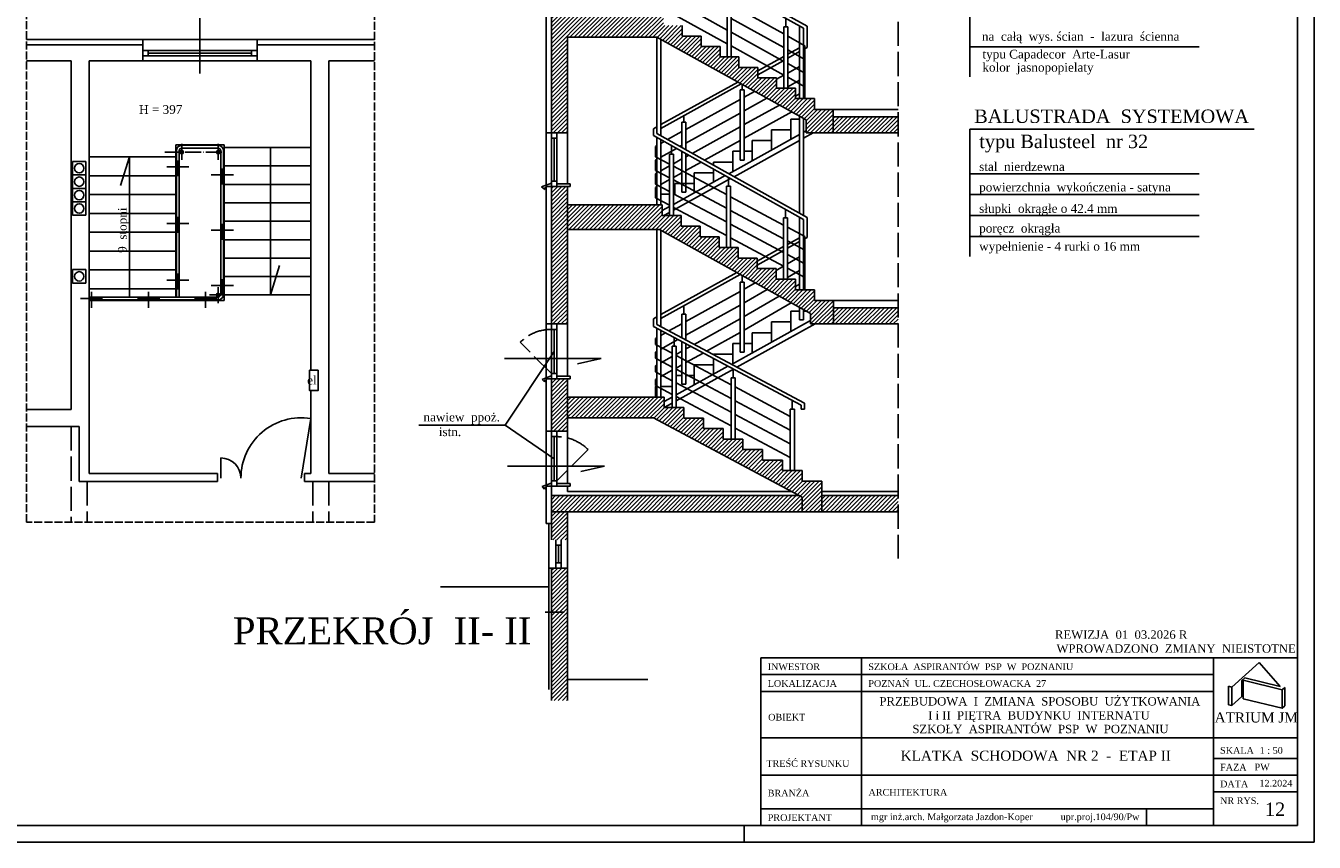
# Model space of a CAD drawing. Extents: x -4334 to 79223, y -1882 to 29514.
# Tile 43 of 60: x 48772 to 50693, y 8948 to 10165. Entities that reach past the tile are written whole.
import ezdxf

# ---------------------------------------------------------------- set-up
doc = ezdxf.new("R2010")
doc.units = 0
doc.header["$MEASUREMENT"] = 0
doc.linetypes.add('ACAD_ISO02W100', pattern=[15, 12, -3])
doc.linetypes.add('ACAD_ISO04W100', pattern=[30.5, 24, -3, 0.5, -3])
for name, color, linetype in [('CIENKIE', 251, 'CONTINUOUS'), ('NAPIS', 251, 'CONTINUOUS'), ('OSIE', 251, 'ACAD_ISO04W100'), ('PRZERYW', 251, 'ACAD_ISO02W100'), ('SCIANY', 251, 'CONTINUOUS'), ('urzadzenia', 251, 'CONTINUOUS')]:
    doc.layers.add(name, color=color, linetype=linetype)
doc.styles.add('NEWROMAN', font='TIMES.TTF')
pattern_1 = [(45, (18589.071, 16907.7704), (-3.09359217, 3.09359217), [])]

msp = doc.modelspace()

# ---------------------------------------------------------------- hatches: boundary and pattern name
at = {"layer": 'urzadzenia', "ltscale": 3}
h = msp.add_hatch(dxfattribs=at)
h.set_pattern_fill('ANSI31', color=256, scale=35, style=0)
h.set_pattern_definition(pattern_1)
h.paths.add_polyline_path([(50072.98, 10312.6), (49939.29, 10312.6), (49939.29, 10290.6), (50072.98, 10290.6)])
h.paths.add_polyline_path([(49555.93, 10005.6), (49579.93, 10005.6), (49579.93, 10148.1), (49713.14, 10148.1), (49935.53, 10025.1), (49935.53, 10005.6), (49976.05, 10005.6), (49976.05, 10040.6), (49947.93, 10040.6), (49947.93, 10056.65), (49919.8, 10056.65), (49919.8, 10072.21), (49891.68, 10072.21), (49891.68, 10087.77), (49863.55, 10087.77), (49863.55, 10103.32), (49835.43, 10103.32), (49835.43, 10118.88), (49807.3, 10118.88), (49807.3, 10134.43), (49779.18, 10134.43), (49779.18, 10149.99), (49751.05, 10149.99), (49751.05, 10165.55), (49722.93, 10165.55), (49722.93, 10181.1), (49579.93, 10181.1), (49579.93, 10208.6), (49555.93, 10208.6)])
h.paths.add_polyline_path([(50072.98, 10029.6), (49976.05, 10029.6), (49976.05, 10005.6), (50072.98, 10005.6)])
h = msp.add_hatch(dxfattribs=at)
h.set_pattern_fill('ANSI31', color=256, scale=35, style=0)
h.set_pattern_definition(pattern_1)
h.paths.add_polyline_path([(49716.92, 9861.6), (49941.93, 9736.05), (49941.93, 9720.6), (49976.3, 9720.6), (49976.3, 9755.6), (49947.93, 9755.6), (49947.93, 9771.44), (49919.55, 9771.44), (49919.55, 9787.27), (49891.18, 9787.27), (49891.18, 9803.1), (49862.8, 9803.1), (49862.8, 9818.94), (49834.43, 9818.94), (49834.43, 9834.77), (49806.05, 9834.77), (49806.05, 9850.6), (49777.68, 9850.6), (49777.68, 9866.44), (49749.3, 9866.44), (49749.3, 9882.27), (49720.93, 9882.27), (49720.93, 9898.1), (49579.93, 9898.1), (49579.93, 9861.6)])
h.paths.add_polyline_path([(49976.3, 9744.6), (49976.3, 9720.6), (50072.98, 9720.6), (50072.98, 9744.6)])
h.paths.add_polyline_path([(49555.93, 9720.6), (49579.93, 9720.6), (49579.93, 9925.6), (49555.93, 9925.6)])
h = msp.add_hatch(dxfattribs=at)
h.set_pattern_fill('ANSI31', color=256, scale=35, style=0)
h.set_pattern_definition(pattern_1)
h.paths.add_polyline_path([(49579.93, 9611.6), (49579.93, 9580.6), (49708.06, 9580.6), (49929.55, 9462.47), (49929.55, 9440.6), (49958.93, 9440.6), (49958.93, 9486.27), (49929.55, 9486.27), (49929.55, 9501.94), (49900.18, 9501.94), (49900.18, 9517.6), (49870.8, 9517.6), (49870.8, 9533.27), (49841.43, 9533.27), (49841.43, 9548.94), (49812.05, 9548.94), (49812.05, 9564.6), (49782.68, 9564.6), (49782.68, 9580.27), (49753.3, 9580.27), (49753.3, 9595.94), (49723.92, 9595.94), (49723.93, 9595.94), (49723.93, 9611.6)])
h.paths.add_polyline_path([(49555.93, 9560.6), (49579.93, 9560.6), (49579.93, 9638.6), (49555.93, 9638.6)])
h.paths.add_polyline_path([(49929.55, 9440.6), (49929.55, 9462.47), (49925.55, 9464.6), (49555.93, 9464.6), (49555.93, 9440.6)])
h.paths.add_polyline_path([(49958.93, 9464.6), (49958.93, 9440.6), (50072.98, 9440.6), (50072.98, 9464.6)])
h.paths.add_polyline_path([(49555.93, 9398.6), (49579.93, 9398.6), (49579.93, 9440.6), (49555.93, 9440.6)])
h = msp.add_hatch(dxfattribs=at)
h.set_pattern_fill('ANSI31', color=256, scale=35, style=0)
h.set_pattern_definition(pattern_1)
h.paths.add_polyline_path([(49579.93, 9356.6), (49555.93, 9356.6), (49555.93, 9159.31), (49579.93, 9159.31)])

# ---------------------------------------------------------------- linework, layer by layer
at = {"layer": 'CIENKIE', "ltscale": 3}
for p, q in [((50693.02, 11047.69), (50693.02, 8947.69)), ((50668.02, 11022.69), (50668.02, 8972.69)), ((49555.93, 10005.6), (49555.93, 10570.6)), ((50179.66, 10089.33), (50179.66, 10298.75)), ((49707.93, 10285.75), (49931.93, 10161.85)), ((49712.93, 10288.86), (49936.93, 10164.96)), ((49739.55, 10202.3), (49817.93, 10158.95)), ((49817.93, 10118.88), (49817.93, 10210.42)), ((49823.93, 10118.88), (49823.93, 10210.42)), ((49739.55, 10181.89), (49817.93, 10138.54)), ((49823.93, 10196.45), (49902.3, 10153.1)), ((49032.1, 10094.36), (49032.1, 10176.87)), ((49823.93, 10176.04), (49902.3, 10132.69)), ((49902.3, 10072.21), (49902.3, 10163.75)), ((49902.3, 10163.75), (49908.3, 10163.75)), ((49905.3, 10163.75), (49905.3, 10176.58)), ((49908.3, 10072.21), (49908.3, 10163.75)), ((49925.93, 10056.65), (49925.93, 10165.17)), ((49931.93, 10056.65), (49931.93, 10161.85)), ((49936.93, 10132.94), (49936.93, 10164.96)), ((48947.1, 10144.83), (49117.1, 10144.83)), ((49712.93, 10148.1), (49712.93, 10004.57)), ((49718.93, 10144.9), (49718.93, 10001.22)), ((49823.93, 10155.63), (49902.3, 10112.28)), ((49908.3, 10149.78), (49933.93, 10135.61)), ((48773.68, 10136.83), (48947.1, 10136.83)), ((48947.1, 10128.69), (49117.1, 10128.69)), ((48955.1, 10128.69), (48955.1, 10120.69)), ((48955.1, 10124.69), (49109.1, 10124.69)), ((49109.1, 10128.69), (49109.1, 10120.69)), ((49117.1, 10136.83), (49292.09, 10136.83)), ((49823.93, 10135.22), (49902.3, 10091.87)), ((49908.3, 10129.37), (49933.93, 10115.2)), ((49933.93, 10056.65), (49933.93, 10135.61)), ((50179.66, 10133.69), (50521.59, 10133.69)), ((48947.1, 10120.69), (49117.1, 10120.69)), ((49117.1, 10112.83), (48947.1, 10112.83)), ((49908.3, 10108.96), (49933.93, 10094.79)), ((49908.3, 10088.55), (49933.93, 10074.38)), ((49913.05, 10010.1), (49913.05, 10026.1)), ((49913.05, 10026.1), (49925.93, 10026.1)), ((49925.93, 9885.72), (49925.93, 10030.41)), ((49931.93, 9882.37), (49931.93, 10027.09)), ((49931.93, 10026.1), (49933.72, 10026.1)), ((49976.05, 10005.6), (49976.05, 10040.6)), ((49976.05, 10029.6), (50072.98, 10029.6)), ((49707.93, 10011.76), (49707.93, 10001.63)), ((49884.18, 10010.1), (49913.05, 10010.1)), ((49884.18, 9994.1), (49884.18, 10010.1)), ((50603.62, 10011.11), (50179.66, 10011.11)), ((50179.66, 9821.18), (50179.66, 10011.11)), ((49547.93, 10005.6), (49547.93, 9925.6)), ((49555.93, 9398.6), (49555.93, 10005.6)), ((49563.93, 9997.6), (49555.93, 9997.6)), ((49559.93, 9933.6), (49559.93, 9997.6)), ((49563.93, 9925.6), (49563.93, 10005.6)), ((49579.93, 10005.6), (49579.93, 9929.6)), ((49707.93, 10001.63), (49931.93, 9876.64)), ((49712.93, 10004.57), (49936.93, 9879.58)), ((49712.93, 9998.84), (49712.93, 9898.1)), ((49718.93, 9995.49), (49718.93, 9898.1)), ((49925.93, 9994.37), (49828.22, 9940.23)), ((49855.3, 9978.1), (49855.3, 9994.1)), ((49855.3, 9994.1), (49884.18, 9994.1)), ((49946.19, 10005.6), (49931.93, 9997.7)), ((48913.84, 9926.9), (48927.1, 9969.83)), ((48927.1, 9761.83), (48927.1, 9969.83)), ((49005.1, 9987.03), (49059.1, 9987.03)), ((49005.1, 9982.83), (49059.1, 9982.83)), ((49137.1, 9983.83), (49137.1, 9763.83)), ((49710.93, 9985.53), (49710.93, 9970.1)), ((49731.8, 9958.96), (49710.93, 9970.1)), ((49731.8, 9973.81), (49737.8, 9973.81)), ((49731.8, 9882.27), (49731.8, 9973.81)), ((49734.8, 9973.81), (49734.8, 9986.64)), ((49737.8, 9882.27), (49737.8, 9973.81)), ((49826.43, 9978.1), (49837.18, 9978.1)), ((49826.43, 9962.1), (49826.43, 9978.1)), ((49843.18, 9978.1), (49855.3, 9978.1)), ((49710.93, 9965.12), (49710.93, 9949.69)), ((49731.8, 9938.55), (49710.93, 9949.69)), ((49816.93, 9913.56), (49737.8, 9955.76)), ((49797.55, 9962.1), (49826.43, 9962.1)), ((49797.55, 9957.35), (49797.55, 9962.1)), ((49797.55, 9946.1), (49797.55, 9951.62)), ((49556.07, 9930.37), (49541.27, 9925.18)), ((49563.93, 9933.6), (49555.93, 9933.6)), ((49583.93, 9929.6), (49583.93, 9925.6)), ((49710.93, 9944.71), (49710.93, 9929.28)), ((49823.07, 9937.38), (49737.8, 9890.13)), ((49816.93, 9893.15), (49737.8, 9935.35)), ((49739.8, 9930.1), (49768.68, 9930.1)), ((49739.8, 9914.1), (49739.8, 9930.1)), ((49768.68, 9930.1), (49768.68, 9946.1)), ((49768.68, 9946.1), (49797.55, 9946.1)), ((49819.93, 9926.31), (49819.93, 9939.14)), ((50179.66, 9944.67), (50521.59, 9944.67)), ((49541.27, 9925.18), (49546.21, 9921.03)), ((49546.21, 9921.03), (49546.72, 9924.41)), ((49731.8, 9918.14), (49710.93, 9929.28)), ((49710.93, 9924.3), (49710.93, 9908.87)), ((49710.93, 9914.1), (49712.93, 9914.1)), ((49718.93, 9914.1), (49731.8, 9914.1)), ((49816.93, 9872.74), (49737.8, 9914.94)), ((49737.8, 9914.1), (49739.8, 9914.1)), ((49816.93, 9926.31), (49822.93, 9926.31)), ((49816.93, 9834.77), (49816.93, 9926.31)), ((49822.93, 9834.77), (49822.93, 9926.31)), ((50179.66, 9913.46), (50521.59, 9913.46)), ((49731.8, 9897.73), (49710.93, 9908.87)), ((49816.93, 9852.33), (49737.8, 9894.53)), ((49902.05, 9868.16), (49822.93, 9910.36)), ((49905.05, 9878.81), (49905.05, 9891.64)), ((49731.8, 9886.8), (49723.62, 9882.27)), ((49902.05, 9847.75), (49822.93, 9889.95)), ((49902.05, 9787.27), (49902.05, 9878.81)), ((49902.05, 9878.81), (49908.05, 9878.81)), ((49908.05, 9787.27), (49908.05, 9878.81)), ((49925.93, 9771.44), (49925.93, 9879.99)), ((49931.93, 9771.44), (49931.93, 9876.64)), ((50179.66, 9882.25), (50521.59, 9882.25)), ((49712.93, 9861.6), (49712.93, 9719.77)), ((49718.93, 9860.48), (49718.93, 9716.57)), ((49902.05, 9827.34), (49822.93, 9869.54)), ((49933.93, 9851.16), (49908.05, 9864.96)), ((49902.05, 9806.93), (49822.93, 9849.13)), ((49933.93, 9830.75), (49908.05, 9844.55)), ((49933.93, 9771.44), (49933.93, 9851.16)), ((50179.66, 9851.05), (50521.59, 9851.05)), ((49933.93, 9810.34), (49908.05, 9824.14)), ((49137.1, 9763.83), (49150.66, 9807.76)), ((49933.93, 9789.93), (49908.05, 9803.73)), ((48867.1, 9760.83), (49059.1, 9760.83)), ((48867.1, 9756.63), (49059.1, 9756.63)), ((49913.05, 9739.6), (49925.89, 9739.6)), ((49913.05, 9723.6), (49913.05, 9739.6)), ((49931.89, 9739.6), (49935.56, 9739.6)), ((49976.3, 9755.6), (49976.3, 9720.6)), ((49976.3, 9744.6), (50072.98, 9744.6)), ((49547.93, 9720.6), (49547.93, 9638.6)), ((49563.93, 9638.6), (49563.93, 9720.6)), ((49579.93, 9720.6), (49579.93, 9642.6)), ((49707.93, 9728.4), (49707.93, 9716.77)), ((49933.05, 9602.37), (49712.93, 9719.77)), ((49948.9, 9720.6), (49832.4, 9656.05)), ((49884.18, 9723.6), (49913.05, 9723.6)), ((49884.18, 9707.6), (49884.18, 9723.6)), ((49941.93, 9720.6), (49941.93, 9736.05)), ((49555.93, 9712.6), (49563.93, 9712.6)), ((49559.93, 9646.6), (49559.93, 9712.6)), ((49928.05, 9599.37), (49707.93, 9716.77)), ((49712.93, 9714.11), (49712.93, 9611.6)), ((49718.93, 9710.91), (49718.93, 9611.6)), ((49738.8, 9687.48), (49738.8, 9700.31)), ((49855.3, 9707.6), (49884.18, 9707.6)), ((49855.3, 9691.6), (49855.3, 9707.6)), ((49710.93, 9699.03), (49710.93, 9690.1)), ((49735.8, 9676.83), (49710.93, 9690.1)), ((49735.8, 9687.48), (49741.8, 9687.48)), ((49735.8, 9595.94), (49735.8, 9687.48)), ((49741.8, 9595.94), (49741.8, 9687.48)), ((49826.43, 9691.6), (49837.18, 9691.6)), ((49826.43, 9675.6), (49826.43, 9691.6)), ((49843.18, 9691.6), (49855.3, 9691.6)), ((49485.87, 9668.97), (49630.11, 9668.97)), ((49486.99, 9569.56), (49559.93, 9679.6)), ((49630.11, 9668.97), (49594.85, 9660.96)), ((49710.93, 9678.62), (49710.93, 9669.69)), ((49735.8, 9656.42), (49710.93, 9669.69)), ((49823.93, 9629.83), (49741.8, 9673.63)), ((49797.55, 9675.6), (49826.43, 9675.6)), ((49797.55, 9674.64), (49797.55, 9675.6)), ((49797.55, 9659.6), (49797.55, 9668.97)), ((49555.72, 9643.11), (49542.17, 9638.04)), ((49555.93, 9646.6), (49563.93, 9646.6)), ((49563.93, 9642.6), (49583.93, 9642.6)), ((49583.93, 9642.6), (49583.93, 9638.6)), ((49710.93, 9658.21), (49710.93, 9649.28)), ((49735.8, 9636.01), (49710.93, 9649.28)), ((49823.93, 9609.42), (49741.8, 9653.22)), ((49827.19, 9653.16), (49741.8, 9605.85)), ((49741.8, 9643.6), (49750.55, 9643.6)), ((49756.55, 9643.6), (49768.68, 9643.6)), ((49768.68, 9659.6), (49797.55, 9659.6)), ((49768.68, 9643.6), (49768.68, 9659.6)), ((49826.93, 9640.48), (49826.93, 9653.3)), ((49542.17, 9638.04), (49545.84, 9634.37)), ((49545.84, 9634.37), (49546.4, 9637.47)), ((49710.93, 9637.8), (49710.93, 9628.87)), ((49735.8, 9615.6), (49710.93, 9628.87)), ((49710.93, 9611.6), (49710.93, 9627.6)), ((49710.93, 9627.6), (49712.93, 9627.6)), ((49718.93, 9627.6), (49735.8, 9627.6)), ((49823.93, 9589.01), (49741.8, 9632.81)), ((49823.93, 9548.94), (49823.93, 9640.48)), ((49823.93, 9640.48), (49829.93, 9640.48)), ((49829.93, 9548.94), (49829.93, 9640.48)), ((49912.05, 9582.83), (49829.93, 9626.63)), ((49823.93, 9568.6), (49741.8, 9612.4)), ((49912.05, 9562.42), (49829.93, 9606.22)), ((49915.05, 9593.48), (49915.05, 9606.3)), ((49735.8, 9602.52), (49723.93, 9595.94)), ((49912.05, 9542.01), (49829.93, 9585.81)), ((49912.05, 9593.48), (49918.05, 9593.48)), ((49912.05, 9501.94), (49912.05, 9593.48)), ((49918.05, 9501.94), (49918.05, 9593.48)), ((49928.05, 9593.48), (49928.05, 9599.37)), ((49928.05, 9593.48), (49933.05, 9593.48)), ((49933.05, 9593.48), (49933.05, 9602.37)), ((49183.1, 9490.79), (49197.1, 9579.7)), ((49358.44, 9569.56), (49486.99, 9569.56)), ((49486.99, 9569.56), (49559.93, 9519.6)), ((49912.05, 9521.6), (49829.93, 9565.4)), ((49547.93, 9560.6), (49547.93, 9478.6)), ((49555.93, 9552.6), (49563.93, 9552.6)), ((49559.93, 9486.6), (49559.93, 9552.6)), ((49563.93, 9478.6), (49563.93, 9560.6)), ((49579.93, 9560.6), (49579.93, 9482.6)), ((49063.1, 9490.79), (49063.1, 9520.79)), ((49490.67, 9508.8), (49634.92, 9508.8)), ((49634.92, 9508.8), (49599.66, 9500.79)), ((49555.72, 9483.11), (49542.17, 9478.04)), ((49542.17, 9478.04), (49545.84, 9474.37)), ((49545.84, 9474.37), (49546.4, 9477.47)), ((49555.93, 9486.6), (49563.93, 9486.6)), ((49563.93, 9482.6), (49583.93, 9482.6)), ((49583.93, 9482.6), (49583.93, 9478.6)), ((49555.93, 9464.6), (49925.55, 9464.6)), ((49929.55, 9462.47), (49929.55, 9440.6)), ((49958.93, 9464.6), (50072.98, 9464.6)), ((49551.93, 9398.6), (49551.93, 9356.6)), ((49562.34, 9356.6), (49562.34, 9398.6)), ((49570.34, 9356.6), (49570.34, 9398.6)), ((49579.93, 9398.6), (49579.93, 9356.6)), ((49562.34, 9390.6), (49570.34, 9390.6)), ((49566.34, 9364.6), (49566.34, 9390.6)), ((49555.93, 9159.31), (49555.93, 9356.6)), ((49562.34, 9364.6), (49570.34, 9364.6)), ((50570.31, 9179.1), (50570.31, 9151.6)), ((50645.31, 9175.19), (50645.31, 9147.69)), ((50645.31, 9147.69), (50649.03, 9151.03)), ((50668.02, 8972.69), (46711.63, 8972.69)), ((49843.02, 8972.69), (49843.02, 8947.69)), ((50693.02, 8947.69), (46511.63, 8947.69))]:
    msp.add_line(p, q, dxfattribs=at)
at = {"layer": 'CIENKIE'}
for p, q in [((48996.9, 9760.83), (48996.9, 9978.83)), ((49001.1, 9760.83), (49001.1, 9978.83)), ((49063.1, 9764.83), (49063.1, 9978.83)), ((49067.3, 9764.83), (49067.3, 9978.83)), ((49868.02, 9222.69), (50668.02, 9222.69)), ((49868.02, 9222.69), (49868.02, 8972.69)), ((50018.02, 9222.69), (50018.02, 8972.69)), ((50543.02, 9222.69), (50543.02, 8972.69)), ((50570.31, 9179.1), (50611.18, 9215.9)), ((50611.18, 9215.9), (50642.43, 9180.12)), ((49868.02, 9197.69), (50543.02, 9197.69)), ((50585.17, 9189.11), (50589.34, 9192.86)), ((50585.17, 9164.98), (50585.17, 9189.11)), ((50645.31, 9175.19), (50586.97, 9189.2)), ((50586.97, 9161.7), (50586.97, 9189.2)), ((50642.43, 9180.12), (50589.34, 9192.86)), ((49868.02, 9172.69), (50543.02, 9172.69)), ((50570.31, 9179.1), (50565.45, 9180.26)), ((50565.45, 9152.76), (50565.45, 9180.26)), ((50570.31, 9151.6), (50585.17, 9164.98)), ((50645.31, 9147.69), (50586.97, 9161.7)), ((50645.31, 9175.19), (50649.03, 9178.53)), ((50649.03, 9151.03), (50649.03, 9178.53)), ((50570.31, 9151.6), (50565.45, 9152.76)), ((49868.02, 9103.17), (50668.02, 9103.17)), ((50543.02, 9072.69), (50668.02, 9072.69)), ((49868.02, 9047.69), (50668.02, 9047.69)), ((50543.02, 9022.69), (50668.02, 9022.69)), ((49868.02, 8997.69), (50543.02, 8997.69)), ((50443.02, 8997.69), (50443.02, 8972.69))]:
    msp.add_line(p, q, dxfattribs=at)
msp.add_lwpolyline([(49195.44, 9651.5), (49208.1, 9651.5), (49208.1, 9621.39), (49195.44, 9621.39)], close=True, dxfattribs=at)
for centre in [(48852.1, 9952.83), (48852.1, 9932.83), (48852.1, 9912.83), (48852.1, 9892.83), (48852.1, 9791.64)]:
    msp.add_circle(centre, 7, dxfattribs=at)
at = {"layer": 'CIENKIE', "ltscale": 3}
for centre, radius, start, end in [((49005.1, 9978.83), 8.2, 90, 180), ((49005.1, 9978.83), 4, 90, 180), ((49059.1, 9978.83), 8.2, 0, 90), ((49059.1, 9978.83), 4, 0, 90), ((49059.1, 9764.83), 4, 270, 0), ((49059.1, 9764.83), 8.2, 270, 0), ((49183.1, 9490.79), 90, 81.05098, 180), ((49063.1, 9490.79), 30, 0, 90)]:
    msp.add_arc(centre, radius, start, end, dxfattribs=at)
at = {"layer": 'OSIE'}
for p, q in [((49005.1, 9989.12), (49005.1, 9965.29)), ((49059.1, 9989.12), (49059.1, 9965.29)), ((48979.59, 9976.83), (49070.59, 9976.83)), ((48999, 9964.65), (48999, 9940.82)), ((49065.2, 9952.65), (49065.2, 9928.82)), ((48999, 9880.29), (48999, 9856.46)), ((49065.2, 9870.15), (49065.2, 9846.32)), ((48999, 9795.93), (48999, 9772.1)), ((49065.2, 9787.65), (49065.2, 9763.82)), ((48870.29, 9768.59), (48870.29, 9744.76)), ((48955.29, 9768.59), (48955.29, 9744.76)), ((49040.29, 9768.59), (49040.29, 9744.76)), ((49046.37, 9763.83), (49070.59, 9763.83)), ((49059.1, 9751.54), (49059.1, 9775.37))]:
    msp.add_line(p, q, dxfattribs=at)
at = {"layer": 'OSIE', "ltscale": 3}
for p, q in [((48982.7, 9954.83), (49015.72, 9954.83)), ((49048.9, 9942.83), (49081.92, 9942.83)), ((48982.7, 9870.47), (49015.72, 9870.47)), ((49048.9, 9860.33), (49081.92, 9860.33)), ((48982.7, 9786.11), (49015.72, 9786.11)), ((49048.9, 9777.83), (49081.92, 9777.83)), ((48853.99, 9758.77), (48887.01, 9758.77)), ((48938.99, 9758.77), (48972.01, 9758.77)), ((49023.99, 9758.77), (49057.01, 9758.77))]:
    msp.add_line(p, q, dxfattribs=at)
at = {"layer": 'PRZERYW', "ltscale": 3}
for p, q in [((50072.98, 10756.3), (50072.98, 9371.09)), ((49555.93, 9646.6), (49509.26, 9693.27)), ((48840.1, 9567.83), (48840.1, 9425.1)), ((49610.6, 9533.27), (49563.93, 9486.6)), ((48864.1, 9485.83), (48864.1, 9425.1)), ((49200.1, 9485.83), (49200.1, 9425.1)), ((49224.1, 9485.83), (49224.1, 9425.1))]:
    msp.add_line(p, q, dxfattribs=at)
at = {"layer": 'PRZERYW'}
msp.add_lwpolyline([(48773.68, 10216.15), (49292.09, 10216.15), (49292.09, 9425.1), (48773.68, 9425.1)], close=True, dxfattribs=at)
at = {"layer": 'PRZERYW', "ltscale": 3}
for centre in [(48999, 9954.83), (49065.2, 9942.83), (48999, 9870.47), (49065.2, 9860.33), (48999, 9786.11), (49065.2, 9777.83), (48870.29, 9758.77), (48955.29, 9758.77), (49040.29, 9758.77)]:
    msp.add_circle(centre, 2, dxfattribs=at)
for centre, start, end in [((49555.93, 9646.6), 90, 135), ((49563.93, 9486.6), 45, 90)]:
    msp.add_arc(centre, 66, start, end, dxfattribs=at)
at = {"layer": 'SCIANY', "ltscale": 3}
for p, q in [((49547.93, 10005.6), (49547.93, 10208.6)), ((49751.05, 10149.99), (49751.05, 10165.55)), ((48773.68, 10144.83), (48947.1, 10144.83)), ((48947.1, 10144.83), (48947.1, 10112.83)), ((49117.1, 10144.83), (49292.09, 10144.83)), ((49117.1, 10144.83), (49117.1, 10112.83)), ((49579.93, 10005.6), (49579.93, 10148.1)), ((49579.93, 10148.1), (49713.14, 10148.1)), ((49713.14, 10148.1), (49935.53, 10025.1)), ((49751.05, 10149.99), (49779.18, 10149.99)), ((49779.18, 10134.43), (49779.18, 10149.99)), ((49779.18, 10134.43), (49807.3, 10134.43)), ((49807.3, 10118.88), (49807.3, 10134.43)), ((48773.68, 10112.83), (48840.1, 10112.83)), ((48867.1, 10112.83), (48947.1, 10112.83)), ((49117.1, 10112.83), (49197.1, 10112.83)), ((49224.1, 10112.83), (49292.09, 10112.83)), ((49807.3, 10118.88), (49835.43, 10118.88)), ((49835.43, 10103.32), (49835.43, 10118.88)), ((49835.43, 10103.32), (49863.55, 10103.32)), ((49863.55, 10087.77), (49863.55, 10103.32)), ((49863.55, 10087.77), (49891.68, 10087.77)), ((49891.68, 10072.21), (49891.68, 10087.77)), ((49891.68, 10072.21), (49919.8, 10072.21)), ((49919.8, 10056.65), (49919.8, 10072.21)), ((49919.8, 10056.65), (49947.93, 10056.65)), ((49947.93, 10040.6), (49947.93, 10056.65)), ((49947.93, 10040.6), (50072.98, 10040.6)), ((49935.53, 10005.6), (49935.53, 10025.1)), ((49579.93, 10005.6), (49547.93, 10005.6)), ((49935.53, 10005.6), (50072.98, 10005.6)), ((49583.93, 9929.6), (49563.93, 9929.6)), ((49583.93, 9925.6), (49547.93, 9925.6)), ((49547.93, 9720.6), (49547.93, 9925.6)), ((49579.93, 9720.6), (49579.93, 9925.6)), ((49579.93, 9898.1), (49720.93, 9898.1)), ((49720.93, 9882.27), (49720.93, 9898.1)), ((49720.93, 9882.27), (49749.3, 9882.27)), ((49749.3, 9866.44), (49749.3, 9882.27)), ((49579.93, 9861.6), (49716.92, 9861.6)), ((49716.92, 9861.6), (49941.93, 9736.05)), ((49749.3, 9866.44), (49777.68, 9866.44)), ((49777.68, 9850.6), (49777.68, 9866.44)), ((49777.68, 9850.6), (49806.05, 9850.6)), ((49806.05, 9834.77), (49806.05, 9850.6)), ((49806.05, 9834.77), (49834.43, 9834.77)), ((49834.43, 9818.94), (49834.43, 9834.77)), ((49834.43, 9818.94), (49862.8, 9818.94)), ((49862.8, 9803.1), (49862.8, 9818.94)), ((49862.8, 9803.1), (49891.18, 9803.1)), ((49891.18, 9787.27), (49891.18, 9803.1)), ((49891.18, 9787.27), (49919.55, 9787.27)), ((49919.55, 9787.27), (49919.55, 9771.44)), ((49919.55, 9771.44), (49947.93, 9771.44)), ((49947.93, 9771.44), (49947.93, 9755.6)), ((49947.93, 9755.6), (50072.98, 9755.6)), ((49547.93, 9720.6), (49579.93, 9720.6)), ((49941.93, 9720.6), (50072.98, 9720.6)), ((49547.93, 9560.6), (49547.93, 9638.6)), ((49547.93, 9638.6), (49583.93, 9638.6)), ((49579.93, 9560.6), (49579.93, 9638.6)), ((49579.93, 9611.6), (49723.93, 9611.6)), ((49723.93, 9595.94), (49723.93, 9611.6)), ((48773.68, 9592.83), (48840.1, 9592.83)), ((49723.93, 9595.94), (49753.3, 9595.94)), ((49753.3, 9580.27), (49753.3, 9595.94)), ((48773.68, 9567.83), (48852.1, 9567.83)), ((49579.93, 9580.6), (49708.06, 9580.6)), ((49708.06, 9580.6), (49929.55, 9462.47)), ((49753.3, 9580.27), (49782.68, 9580.27)), ((49782.68, 9564.6), (49782.68, 9580.27)), ((49547.93, 9560.6), (49579.93, 9560.6)), ((49782.68, 9564.6), (49812.05, 9564.6)), ((49812.05, 9548.94), (49812.05, 9564.6)), ((49812.05, 9548.94), (49841.43, 9548.94)), ((49841.43, 9533.27), (49841.43, 9548.94)), ((49841.43, 9533.27), (49870.8, 9533.27)), ((49870.8, 9517.6), (49870.8, 9533.27)), ((49870.8, 9517.6), (49900.18, 9517.6)), ((49900.18, 9501.94), (49900.18, 9517.6)), ((48867.1, 9497.83), (49058.1, 9497.83)), ((49188.1, 9497.83), (49197.1, 9497.83)), ((49224.1, 9497.83), (49292.09, 9497.83)), ((49900.18, 9501.94), (49929.55, 9501.94)), ((49929.55, 9486.27), (49929.55, 9501.94)), ((48852.1, 9485.83), (49058.1, 9485.83)), ((49188.1, 9485.83), (49292.09, 9485.83)), ((49547.93, 9478.6), (49583.93, 9478.6)), ((49547.93, 9423.02), (49547.93, 9478.6)), ((49579.93, 9470.6), (49579.93, 9478.6)), ((49579.93, 9470.6), (49914.3, 9470.6)), ((49929.55, 9486.27), (49958.93, 9486.27)), ((49958.93, 9440.6), (49958.93, 9486.27)), ((49958.93, 9470.6), (50072.98, 9470.6)), ((49555.93, 9440.6), (50072.98, 9440.6)), ((49579.93, 9398.6), (49579.93, 9440.6)), ((49555.93, 9423.02), (49547.93, 9423.02)), ((49551.93, 9398.6), (49551.93, 9423.02)), ((49551.93, 9175.59), (49551.93, 9356.6)), ((49551.93, 9356.6), (49579.93, 9356.6)), ((49579.93, 9159.31), (49579.93, 9356.6)), ((49390.74, 9328.6), (49551.93, 9328.6)), ((49546.8, 9290.91), (49574.8, 9290.91)), ((49579.93, 9190.6), (49699.63, 9190.6))]:
    msp.add_line(p, q, dxfattribs=at)
at = {"layer": 'SCIANY'}
for p, q in [((48840.1, 9592.83), (48840.1, 10112.83)), ((48867.1, 9497.83), (48867.1, 10112.83)), ((49197.1, 9651.5), (49197.1, 10112.83)), ((49224.1, 9497.83), (49224.1, 10112.83)), ((49197.1, 9497.83), (49197.1, 9621.39)), ((48852.1, 9485.83), (48852.1, 9567.83)), ((49058.1, 9485.83), (49058.1, 9497.83)), ((49188.1, 9485.83), (49188.1, 9497.83))]:
    msp.add_line(p, q, dxfattribs=at)
at = {"layer": 'SCIANY', "ltscale": 3}
for centre in [(49005.1, 9976.83), (49059.1, 9976.83), (49059.1, 9763.83)]:
    msp.add_circle(centre, 2.5, dxfattribs=at)
at = {"layer": 'urzadzenia', "ltscale": 3}
for p, q in [((49908.3, 10122.79), (49925.93, 10132.56)), ((49908.3, 10117.08), (49925.93, 10126.84)), ((49931.93, 10130.17), (49936.93, 10132.94)), ((49863.55, 10098), (49902.3, 10119.47)), ((49863.55, 10092.28), (49902.3, 10113.75)), ((49908.3, 10094.9), (49925.93, 10104.67)), ((49931.93, 10107.99), (49933.93, 10109.1)), ((49891.68, 10085.69), (49902.3, 10091.57)), ((49908.3, 10074.49), (49925.93, 10084.26)), ((49931.93, 10087.58), (49933.93, 10088.69)), ((49718.93, 10017.86), (49833.67, 10081.44)), ((49718.93, 10012.14), (49838.83, 10078.58)), ((49837.18, 10069.64), (49843.18, 10069.64)), ((49837.18, 9965.1), (49837.18, 10069.64)), ((49840.18, 10069.64), (49840.18, 10077.84)), ((49843.18, 9965.1), (49843.18, 10069.64)), ((49843.18, 10058.81), (49858.86, 10067.5)), ((49931.93, 10067.17), (49933.93, 10068.28)), ((49756.55, 10010.81), (49837.18, 10055.49)), ((49843.18, 10038.4), (49877.3, 10057.31)), ((49843.18, 10017.99), (49895.73, 10047.11)), ((49919.8, 10060.45), (49925.93, 10063.85)), ((49753.55, 10021.64), (49753.55, 10031.33)), ((49756.55, 9990.4), (49837.18, 10035.08)), ((49843.18, 9997.58), (49914.16, 10036.92)), ((49707.93, 10011.76), (49712.93, 10014.53)), ((49729.05, 9995.57), (49750.55, 10007.49)), ((49750.55, 10021.64), (49756.55, 10021.64)), ((49750.55, 9983.57), (49750.55, 10021.64)), ((49756.55, 9980.23), (49756.55, 10021.64)), ((49765.75, 9975.09), (49837.18, 10014.67)), ((49913.05, 10010.1), (49913.05, 9996.1)), ((49931.93, 10006.56), (49935.53, 10008.56)), ((49068.1, 9987.83), (48996.1, 9987.83)), ((48996.1, 9987.83), (48996.1, 9760.83)), ((49068.1, 9987.83), (49068.1, 9755.83)), ((49718.93, 9989.96), (49723.9, 9992.72)), ((49784.1, 9964.85), (49837.18, 9994.26)), ((49820.25, 9944.68), (49925.93, 10003.24)), ((49884.18, 9994.1), (49884.18, 9980.1)), ((48996.1, 9969.83), (48867.1, 9969.83)), ((49197.1, 9983.83), (49068.1, 9983.83)), ((49710.93, 9985.53), (49712.93, 9986.64)), ((49718.93, 9969.55), (49742.25, 9982.48)), ((49747.4, 9985.33), (49750.55, 9987.08)), ((49750.55, 9917.1), (49750.55, 9977.85)), ((49756.55, 9917.1), (49756.55, 9974.5)), ((49756.55, 9969.99), (49760.6, 9972.24)), ((49855.3, 9978.1), (49855.3, 9964.1)), ((48842.1, 9962.83), (48842.1, 9882.83)), ((48862.1, 9962.83), (48862.1, 9882.83)), ((49068.1, 9956.33), (49197.1, 9956.33)), ((49710.93, 9965.12), (49712.93, 9966.23)), ((49718.93, 9949.15), (49731.8, 9956.28)), ((49737.8, 9959.6), (49750.55, 9966.67)), ((49756.55, 9949.58), (49778.95, 9962)), ((49826.43, 9962.1), (49826.43, 9948.1)), ((49837.18, 9965.1), (49843.18, 9965.1)), ((48996.1, 9941.71), (48867.1, 9941.71)), ((49710.93, 9944.71), (49712.93, 9945.82)), ((49718.93, 9928.74), (49731.8, 9935.87)), ((49737.8, 9939.19), (49750.55, 9946.26)), ((49737.8, 9898.99), (49815.1, 9941.83)), ((49768.68, 9930.1), (49768.68, 9916.1)), ((49797.55, 9946.1), (49797.55, 9932.1)), ((48996.1, 9913.59), (48867.1, 9913.59)), ((49068.1, 9928.83), (49197.1, 9928.83)), ((49710.93, 9924.3), (49712.93, 9925.41)), ((49750.55, 9917.1), (49756.55, 9917.1)), ((49068.1, 9901.33), (49197.1, 9901.33)), ((49720.93, 9889.64), (49731.8, 9895.67)), ((48996.1, 9885.47), (48867.1, 9885.47)), ((49068.1, 9873.83), (49197.1, 9873.83)), ((49936.93, 9849.58), (49936.93, 9879.58)), ((48996.1, 9857.35), (48867.1, 9857.35)), ((49068.1, 9846.33), (49197.1, 9846.33)), ((49862.8, 9814.22), (49902.05, 9835.97)), ((49908.05, 9839.3), (49925.93, 9849.2)), ((49908.05, 9833.58), (49925.93, 9843.48)), ((49931.93, 9846.81), (49936.93, 9849.58)), ((48996.1, 9829.23), (48867.1, 9829.23)), ((49068.1, 9818.83), (49197.1, 9818.83)), ((49862.8, 9808.51), (49902.05, 9830.25)), ((49925.93, 9820.82), (49908.05, 9810.38)), ((49933.93, 9825.49), (49931.93, 9824.32)), ((48842.1, 9801.64), (48842.1, 9781.64)), ((48862.1, 9801.64), (48862.1, 9781.64)), ((48996.1, 9801.11), (48867.1, 9801.11)), ((49718.93, 9734.5), (49832.21, 9797.27)), ((49902.05, 9806.88), (49891.18, 9800.52)), ((49925.93, 9800.41), (49908.05, 9789.97)), ((49933.93, 9805.08), (49931.93, 9803.91)), ((49068.1, 9791.33), (49197.1, 9791.33)), ((49718.93, 9728.78), (49837.35, 9794.4)), ((49837.18, 9678.6), (49837.18, 9783.14)), ((49837.18, 9783.14), (49843.18, 9783.14)), ((49840.18, 9783.14), (49840.18, 9792.83)), ((49843.18, 9678.6), (49843.18, 9783.14)), ((49859.52, 9782.03), (49843.18, 9772.49)), ((49925.93, 9780), (49919.55, 9776.28)), ((49933.93, 9784.67), (49931.93, 9783.5)), ((48996.1, 9772.99), (48867.1, 9772.99)), ((49068.1, 9763.83), (49197.1, 9763.83)), ((49756.55, 9724.31), (49837.18, 9768.99)), ((49877.39, 9772.06), (49843.18, 9752.08)), ((49895.26, 9762.09), (49843.18, 9731.67)), ((48867.1, 9755.83), (49068.1, 9755.83)), ((49753.55, 9735.14), (49753.55, 9747.97)), ((49756.55, 9703.9), (49837.18, 9748.58)), ((49913.13, 9752.12), (49843.18, 9711.26)), ((49925.89, 9726.6), (49925.89, 9745)), ((49931.89, 9726.6), (49931.89, 9741.65)), ((49707.93, 9728.4), (49712.93, 9731.17)), ((49730.98, 9710.14), (49750.55, 9720.99)), ((49750.55, 9735.14), (49756.55, 9735.14)), ((49750.55, 9699.71), (49750.55, 9735.14)), ((49756.55, 9696.5), (49756.55, 9735.14)), ((49768.52, 9690.12), (49837.18, 9728.17)), ((49824.25, 9660.4), (49941.93, 9725.6)), ((49913.05, 9723.6), (49913.05, 9709.6)), ((49925.89, 9726.6), (49931.89, 9726.6)), ((49710.93, 9699.03), (49712.93, 9700.14)), ((49718.93, 9703.46), (49725.77, 9707.26)), ((49749.75, 9700.13), (49750.55, 9700.58)), ((49787.28, 9680.11), (49837.18, 9707.76)), ((49884.18, 9707.6), (49884.18, 9693.6)), ((49718.93, 9683.05), (49744.54, 9697.25)), ((49741.8, 9675.32), (49750.55, 9680.17)), ((49750.55, 9630.6), (49750.55, 9694.04)), ((49756.55, 9630.6), (49756.55, 9690.84)), ((49756.55, 9683.49), (49763.3, 9687.24)), ((49855.3, 9691.6), (49855.3, 9677.6)), ((49710.93, 9678.62), (49712.93, 9679.73)), ((49718.93, 9662.65), (49735.8, 9672)), ((49756.55, 9663.08), (49782.07, 9677.23)), ((49826.43, 9675.6), (49826.43, 9661.6)), ((49837.18, 9678.6), (49843.18, 9678.6)), ((49710.93, 9658.21), (49712.93, 9659.32)), ((49718.93, 9642.24), (49735.8, 9651.59)), ((49741.8, 9654.91), (49750.55, 9659.76)), ((49741.8, 9614.71), (49819.04, 9657.51)), ((49768.68, 9643.6), (49768.68, 9629.6)), ((49797.55, 9659.6), (49797.55, 9645.6)), ((49710.93, 9637.8), (49712.93, 9638.91)), ((49750.55, 9630.6), (49756.55, 9630.6)), ((49723.93, 9604.81), (49735.8, 9611.39))]:
    msp.add_line(p, q, dxfattribs=at)
at = {"layer": 'urzadzenia'}
for p, q in [((48842.1, 9962.83), (48862.1, 9962.83)), ((48842.1, 9942.83), (48862.1, 9942.83)), ((48842.1, 9922.83), (48862.1, 9922.83)), ((48842.1, 9902.83), (48862.1, 9902.83)), ((48842.1, 9882.83), (48862.1, 9882.83)), ((48842.1, 9801.64), (48862.1, 9801.64)), ((48842.1, 9781.64), (48862.1, 9781.64))]:
    msp.add_line(p, q, dxfattribs=at)

# ---------------------------------------------------------------- texts
at = {"layer": 'CIENKIE', "style": 'NEWROMAN'}
for s, height, p in [('REWIZJA  01  03.2026 R', 12.5, (50306.64, 9251.12)), ('WPROWADZONO  ZMIANY  NIEISTOTNE', 12.5, (50308.84, 9230.35)), ('INWESTOR', 10, (49878.36, 9204.46)), ('SZKOŁA  ASPIRANTÓW  PSP  W  POZNANIU', 10, (50028.36, 9204.46)), ('LOKALIZACJA', 10, (49878.36, 9179.46)), ('POZNAŃ  UL. CZECHOSŁOWACKA  27', 10, (50028.36, 9179.46)), ('PRZEBUDOWA  I  ZMIANA  SPOSOBU  UŻYTKOWANIA', 12.5, (50044.92, 9151.6)), ('I i II  PIĘTRA  BUDYNKU  INTERNATU', 12.5, (50117.55, 9130.66)), ('OBIEKT', 10, (49878.98, 9129.2)), ('SZKOŁY  ASPIRANTÓW  PSP  W  POZNANIU', 12.5, (50094.05, 9110.36)), ('ATRIUM JM', 15, (50544.58, 9126.3)), ('KLATKA  SCHODOWA  NR 2  -  ETAP II', 15, (50076.52, 9069.3)), ('SKALA', 10, (50552.7, 9079.64)), ('1 : 50', 10, (50611.77, 9079.64)), ('TREŚĆ RYSUNKU', 10, (49876.39, 9060.04)), ('FAZA', 10, (50552.7, 9054.64)), ('PW', 10, (50604.13, 9054.86)), ('BRANŻA', 10, (49878.36, 9016.01)), ('ARCHITEKTURA', 10, (50028.57, 9017.18)), ('DATA', 10, (50552.7, 9029.64)), ('12.2024', 10, (50611.3, 9030.7)), ('NR RYS.', 10, (50552.7, 9004.64)), ('PROJEKTANT', 10, (49878.36, 8979.46)), (' mgr inż.arch. Małgorzata Jazdon-Koper           upr.proj.104/90/Pw', 10, (50028.57, 8980.62)), ('12', 20, (50619.57, 8986.93))]:
    msp.add_text(s, height=height, dxfattribs=at).set_placement(p)
at = {"layer": 'NAPIS', "ltscale": 3, "style": 'NEWROMAN'}
for s, height, p in [('na  całą  wys. ścian  -  lazura  ścienna', 13, (50197.65, 10143)), ('typu Capadecor  Arte-Lasur', 13, (50198.51, 10116.54)), ('kolor  jasnopopielaty', 13, (50198.34, 10096.91)), ('H = 397', 13, (48941.29, 10033.95)), ('BALUSTRADA  SYSTEMOWA ', 20, (50186.19, 10020.42)), (' typu Balusteel  nr 32', 20, (50186.19, 9982.9)), ('stal  nierdzewna', 13, (50193.59, 9948.81)), ('powierzchnia  wykończenia - satyna', 13, (50193.59, 9918.18)), ('słupki  okrągłe o 42.4 mm', 13, (50193.59, 9886.33)), ('poręcz  okrągła', 13, (50193.59, 9856.93)), ('wypełnienie - 4 rurki o 16 mm', 13, (50193.59, 9829.98)), ('el', 13, (49191.85, 9630.38)), ('nawiew  ppoż.', 13, (49365.22, 9575.26)), ('istn.', 13, (49388.13, 9553.38)), ('PRZEKRÓJ  II- II', 40, (49081.3, 9243))]:
    msp.add_text(s, height=height, dxfattribs=at).set_placement(p)
msp.add_text('9  stopni', height=13, rotation=90, dxfattribs=at).set_placement((48922.87, 9826.69))

doc.saveas('drawing.dxf')
